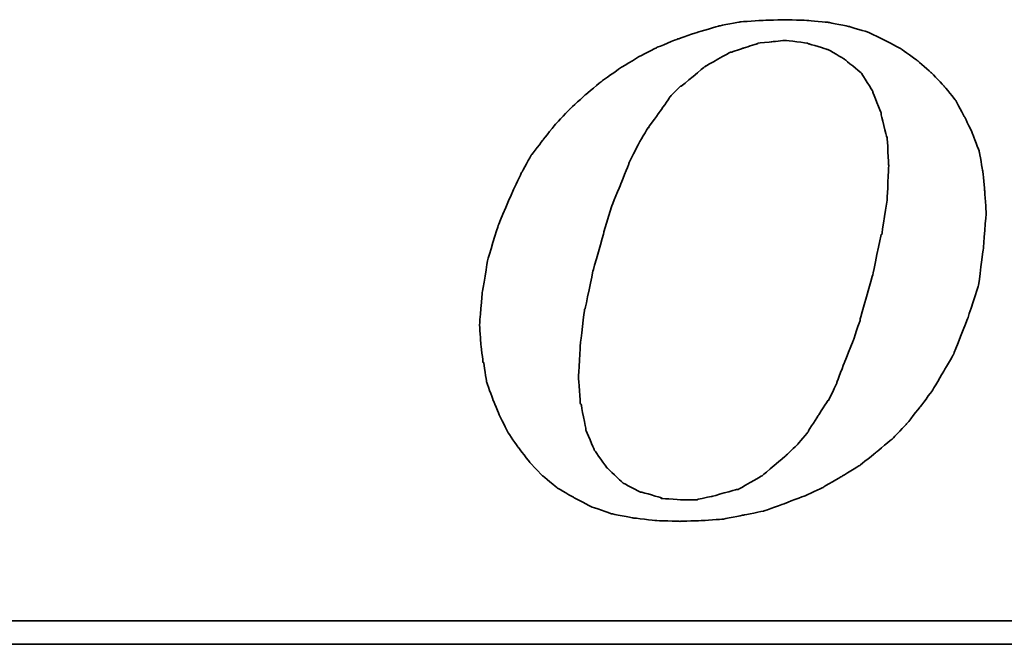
# Model space of a CAD drawing. Header units: millimetres. Extents: x 785 to 1082, y 409 to 508.
# Tile 36 of 54: x 1022.41 to 1026.46, y 442.86 to 445.43. Entities that reach past the tile are written whole.
import ezdxf

# ---------------------------------------------------------------- set-up
doc = ezdxf.new("R2010")
doc.units = ezdxf.units.MM
doc.header["$LTSCALE"] = 0.15
doc.layers.add('DIM', color=4, linetype='CONTINUOUS')
doc.layers.add('layer 1', color=7, linetype='CONTINUOUS')

# ---------------------------------------------------------------- blocks, each defined once
blk = doc.blocks.new('TBI MOTION logo(完整正式版)')
at = {"layer": 'layer 1', "color": 22, "lineweight": 35}
for points, knots in [([(-11.34375, -6.98375), (-11.34375, -6.98375), (-10.91375, -7.43875), (-10.91375, -7.43875), (-10.91375, -7.43875), (-10.91375, -7.43875), (-10.38625, -7.87125), (-10.38625, -7.87125), (-10.38625, -7.87125), (-10.38625, -7.87125), (-9.81125, -8.20375), (-9.81125, -8.20375), (-9.81125, -8.20375), (-9.81125, -8.20375), (-9.21125, -8.51875), (-9.21125, -8.51875), (-9.21125, -8.51875), (-9.21125, -8.51875), (-8.51625, -8.75875), (-8.51625, -8.75875), (-8.51625, -8.75875), (-8.51625, -8.75875), (-7.77125, -8.90375), (-7.77125, -8.90375), (-7.77125, -8.90375), (-7.77125, -8.90375), (-6.97875, -8.99875), (-6.97875, -8.99875), (-6.97875, -8.99875), (-6.97875, -8.99875), (-6.14125, -9.02375), (-6.14125, -9.02375), (-6.14125, -9.02375), (-6.14125, -9.02375), (-5.37125, -8.99875), (-5.37125, -8.99875), (-5.37125, -8.99875), (-5.37125, -8.99875), (-4.65375, -8.94875), (-4.65375, -8.94875), (-4.65375, -8.94875), (-4.65375, -8.94875), (-3.93375, -8.80625), (-3.93375, -8.80625), (-3.93375, -8.80625), (-3.93375, -8.80625), (-3.21375, -8.66375), (-3.21375, -8.66375), (-3.21375, -8.66375), (-3.21375, -8.66375), (-2.49375, -8.39875), (-2.49375, -8.39875), (-2.49375, -8.39875), (-2.49375, -8.39875), (-1.79875, -8.13375), (-1.79875, -8.13375), (-1.79875, -8.13375), (-1.79875, -8.13375), (-1.17375, -7.84375), (-1.17375, -7.84375), (-1.17375, -7.84375), (-1.17375, -7.84375), (-0.52375, -7.46375), (-0.52375, -7.46375), (-0.52375, -7.46375), (-0.52375, -7.46375), (0.10124, -7.07875), (0.10124, -7.07875), (0.10124, -7.07875), (0.10124, -7.07875), (0.67625, -6.62375), (0.67625, -6.62375), (0.67625, -6.62375), (0.67625, -6.62375), (1.24874, -6.14375), (1.24874, -6.14375), (1.24874, -6.14375), (1.24874, -6.14375), (1.72874, -5.64125), (1.72874, -5.64125), (1.72874, -5.64125), (1.72874, -5.64125), (2.18624, -5.06375), (2.18624, -5.06375), (2.18624, -5.06375), (2.18624, -5.06375), (2.61625, -4.48874), (2.61625, -4.48874), (2.61625, -4.48874), (2.61625, -4.48874), (3.00125, -3.83874), (3.00125, -3.83874), (3.00125, -3.83874), (3.00125, -3.83874), (3.36124, -3.21374), (3.36124, -3.21374), (3.36124, -3.21374), (3.36124, -3.21374), (3.84374, -1.99125), (3.84374, -1.99125), (3.84374, -1.99125), (3.84374, -1.99125), (4.22625, -0.81875), (4.22625, -0.81875), (4.22625, -0.81875), (4.22625, -0.81875), (4.39125, 0.45624), (4.39125, 0.45624), (4.39125, 0.45624), (4.39125, 0.45624), (4.48874, 1.70124), (4.48874, 1.70124), (4.48874, 1.70124), (4.48874, 1.70124), (4.43874, 2.44625), (4.43874, 2.44625), (4.43874, 2.44625), (4.43874, 2.44625), (4.36874, 3.14125), (4.36874, 3.14125), (4.36874, 3.14125), (4.36874, 3.14125), (4.25125, 3.81125), (4.25125, 3.81125), (4.25125, 3.81125), (4.25125, 3.81125), (4.03124, 4.41125), (4.03124, 4.41125), (4.03124, 4.41125), (4.03124, 4.41125), (3.74374, 5.01125), (3.74374, 5.01125), (3.74374, 5.01125), (3.74374, 5.01125), (3.43124, 5.58875), (3.43124, 5.58875), (3.43124, 5.58875), (3.43124, 5.58875), (3.02625, 6.09125), (3.02625, 6.09125), (3.02625, 6.09125), (3.02625, 6.09125), (2.59374, 6.54875), (2.59374, 6.54875), (2.59374, 6.54875), (2.59374, 6.54875), (2.09124, 6.98125), (2.09124, 6.98125), (2.09124, 6.98125), (2.09124, 6.98125), (1.56124, 7.36625), (1.56124, 7.36625), (1.56124, 7.36625), (1.56124, 7.36625), (0.98624, 7.67625), (0.98624, 7.67625), (0.98624, 7.67625), (0.98624, 7.67625), (0.38624, 7.96375), (0.38624, 7.96375), (0.38624, 7.96375), (0.38624, 7.96375), (-0.25875, 8.15625), (-0.25875, 8.15625), (-0.25875, 8.15625), (-0.25875, 8.15625), (-0.98125, 8.30125), (-0.98125, 8.30125), (-0.98125, 8.30125), (-0.98125, 8.30125), (-1.70124, 8.37125), (-1.70124, 8.37125), (-1.70124, 8.37125), (-1.70124, 8.37125), (-2.49375, 8.39624), (-2.49375, 8.39624), (-2.49375, 8.39624), (-2.49375, 8.39624), (-3.28625, 8.37125), (-3.28625, 8.37125), (-3.28625, 8.37125), (-3.28625, 8.37125), (-4.05125, 8.32125), (-4.05125, 8.32125), (-4.05125, 8.32125), (-4.05125, 8.32125), (-4.77375, 8.18125), (-4.77375, 8.18125), (-4.77375, 8.18125), (-4.77375, 8.18125), (-5.51625, 7.96375), (-5.51625, 7.96375), (-5.51625, 7.96375), (-5.51625, 7.96375), (-6.21125, 7.72625), (-6.21125, 7.72625), (-6.21125, 7.72625), (-6.21125, 7.72625), (-6.92875, 7.43625), (-6.92875, 7.43625), (-6.92875, 7.43625), (-6.92875, 7.43625), (-7.57875, 7.10125), (-7.57875, 7.10125), (-7.57875, 7.10125), (-7.57875, 7.10125), (-8.24875, 6.69125), (-8.24875, 6.69125), (-8.24875, 6.69125), (-8.24875, 6.69125), (-8.84875, 6.26125), (-8.84875, 6.26125), (-8.84875, 6.26125), (-8.84875, 6.26125), (-9.42625, 5.78125), (-9.42625, 5.78125), (-9.42625, 5.78125), (-9.42625, 5.78125), (-9.95375, 5.30125), (-9.95375, 5.30125), (-9.95375, 5.30125), (-9.95375, 5.30125), (-10.43375, 4.79624), (-10.43375, 4.79624), (-10.43375, 4.79624), (-10.43375, 4.79624), (-10.88875, 4.22125), (-10.88875, 4.22125), (-10.88875, 4.22125), (-10.88875, 4.22125), (-11.29875, 3.69375), (-11.29875, 3.69375), (-11.29875, 3.69375), (-11.29875, 3.69375), (-11.63375, 3.09125), (-11.63375, 3.09125), (-11.63375, 3.09125), (-11.63375, 3.09125), (-11.91875, 2.49625), (-11.91875, 2.49625), (-11.91875, 2.49625), (-11.91875, 2.49625), (-12.44875, 1.24625), (-12.44875, 1.24625), (-12.44875, 1.24625), (-12.44875, 1.24625), (-12.80875, 0.06874), (-12.80875, 0.06874), (-12.80875, 0.06874), (-12.80875, 0.06874), (-12.99875, -1.07875), (-12.99875, -1.07875), (-12.99875, -1.07875), (-12.99875, -1.07875), (-13.09375, -2.18375), (-13.09375, -2.18375), (-13.09375, -2.18375), (-13.09375, -2.18375), (-13.04875, -2.85375), (-13.04875, -2.85375), (-13.04875, -2.85375), (-13.04875, -2.85375), (-12.97375, -3.50375), (-12.97375, -3.50375), (-12.97375, -3.50375), (-12.97375, -3.50375), (-12.95375, -3.50375), (-12.95375, -3.50375), (-12.95375, -3.50375), (-12.95375, -3.50375), (-12.85375, -4.17375), (-12.85375, -4.17375), (-12.85375, -4.17375), (-12.85375, -4.17375), (-12.63875, -4.77624), (-12.63875, -4.77624), (-12.63875, -4.77624), (-12.63875, -4.77624), (-12.39875, -5.35125), (-12.39875, -5.35125), (-12.39875, -5.35125), (-12.39875, -5.35125), (-12.11375, -5.92875), (-12.11375, -5.92875), (-12.11375, -5.92875), (-12.11375, -5.92875), (-11.75375, -6.45375), (-11.75375, -6.45375), (-11.75375, -6.45375), (-11.75375, -6.45375), (-11.34375, -6.98375), (-11.34375, -6.98375)], [0, 0, 0, 0, 0.01369863, 0.01369863, 0.01369863, 0.01369864, 0.02739726, 0.02739726, 0.02739726, 0.02739727, 0.04109589, 0.04109589, 0.04109589, 0.0410959, 0.05479452, 0.05479452, 0.05479452, 0.05479453, 0.06849315, 0.06849315, 0.06849315, 0.06849316, 0.08219178, 0.08219178, 0.08219178, 0.08219179, 0.09589041, 0.09589041, 0.09589041, 0.09589042, 0.10958904, 0.10958904, 0.10958904, 0.10958905, 0.12328767, 0.12328767, 0.12328767, 0.12328768, 0.1369863, 0.1369863, 0.1369863, 0.13698631, 0.15068493, 0.15068493, 0.15068493, 0.15068494, 0.16438356, 0.16438356, 0.16438356, 0.16438357, 0.17808219, 0.17808219, 0.17808219, 0.1780822, 0.19178082, 0.19178082, 0.19178082, 0.19178083, 0.20547945, 0.20547945, 0.20547945, 0.20547946, 0.21917808, 0.21917808, 0.21917808, 0.21917809, 0.23287671, 0.23287671, 0.23287671, 0.23287672, 0.24657534, 0.24657534, 0.24657534, 0.24657535, 0.26027397, 0.26027397, 0.26027397, 0.26027398, 0.2739726, 0.2739726, 0.2739726, 0.27397261, 0.28767123, 0.28767123, 0.28767123, 0.28767124, 0.30136986, 0.30136986, 0.30136986, 0.30136987, 0.31506849, 0.31506849, 0.31506849, 0.3150685, 0.32876712, 0.32876712, 0.32876712, 0.32876713, 0.34246575, 0.34246575, 0.34246575, 0.34246576, 0.35616438, 0.35616438, 0.35616438, 0.35616439, 0.36986301, 0.36986301, 0.36986301, 0.36986302, 0.38356164, 0.38356164, 0.38356164, 0.38356165, 0.39726027, 0.39726027, 0.39726027, 0.39726028, 0.4109589, 0.4109589, 0.4109589, 0.41095891, 0.42465753, 0.42465753, 0.42465753, 0.42465754, 0.43835616, 0.43835616, 0.43835616, 0.43835617, 0.45205479, 0.45205479, 0.45205479, 0.4520548, 0.46575342, 0.46575342, 0.46575342, 0.46575343, 0.47945205, 0.47945205, 0.47945205, 0.47945206, 0.49315068, 0.49315068, 0.49315068, 0.49315069, 0.50684932, 0.50684932, 0.50684932, 0.50684933, 0.52054795, 0.52054795, 0.52054795, 0.52054796, 0.53424658, 0.53424658, 0.53424658, 0.53424659, 0.54794521, 0.54794521, 0.54794521, 0.54794522, 0.56164384, 0.56164384, 0.56164384, 0.56164385, 0.57534247, 0.57534247, 0.57534247, 0.57534248, 0.5890411, 0.5890411, 0.5890411, 0.58904111, 0.60273973, 0.60273973, 0.60273973, 0.60273974, 0.61643836, 0.61643836, 0.61643836, 0.61643837, 0.63013699, 0.63013699, 0.63013699, 0.630137, 0.64383562, 0.64383562, 0.64383562, 0.64383563, 0.65753425, 0.65753425, 0.65753425, 0.65753426, 0.67123288, 0.67123288, 0.67123288, 0.67123289, 0.68493151, 0.68493151, 0.68493151, 0.68493152, 0.69863014, 0.69863014, 0.69863014, 0.69863015, 0.71232877, 0.71232877, 0.71232877, 0.71232878, 0.7260274, 0.7260274, 0.7260274, 0.72602741, 0.73972603, 0.73972603, 0.73972603, 0.73972604, 0.75342466, 0.75342466, 0.75342466, 0.75342467, 0.76712329, 0.76712329, 0.76712329, 0.7671233, 0.78082192, 0.78082192, 0.78082192, 0.78082193, 0.79452055, 0.79452055, 0.79452055, 0.79452056, 0.80821918, 0.80821918, 0.80821918, 0.80821919, 0.82191781, 0.82191781, 0.82191781, 0.82191782, 0.83561644, 0.83561644, 0.83561644, 0.83561645, 0.84931507, 0.84931507, 0.84931507, 0.84931508, 0.8630137, 0.8630137, 0.8630137, 0.86301371, 0.87671233, 0.87671233, 0.87671233, 0.87671234, 0.89041096, 0.89041096, 0.89041096, 0.89041097, 0.90410959, 0.90410959, 0.90410959, 0.9041096, 0.91780822, 0.91780822, 0.91780822, 0.91780823, 0.93150685, 0.93150685, 0.93150685, 0.93150686, 0.94520548, 0.94520548, 0.94520548, 0.94520549, 0.95890411, 0.95890411, 0.95890411, 0.95890412, 0.97260274, 0.97260274, 0.97260274, 0.97260275, 0.98630137, 0.98630137, 0.98630137, 0.98630138, 1, 1, 1, 1]), ([(-8.77875, 1.03124), (-8.77875, 1.03124), (-8.51625, 1.89625), (-8.51625, 1.89625), (-8.51625, 1.89625), (-8.51625, 1.89625), (-8.20375, 2.66375), (-8.20375, 2.66375), (-8.20375, 2.66375), (-8.20375, 2.66375), (-7.91625, 3.38125), (-7.91625, 3.38125), (-7.91625, 3.38125), (-7.91625, 3.38125), (-7.91625, 3.40624), (-7.91625, 3.40624), (-7.91625, 3.40624), (-7.91625, 3.40624), (-7.57875, 4.07624), (-7.57875, 4.07624), (-7.57875, 4.07624), (-7.57875, 4.07624), (-7.24375, 4.65125), (-7.24375, 4.65125), (-7.24375, 4.65125), (-7.24375, 4.65125), (-7.21875, 4.65125), (-7.21875, 4.65125), (-7.21875, 4.65125), (-7.21875, 4.65125), (-7.21875, 4.67624), (-7.21875, 4.67624), (-7.21875, 4.67624), (-7.21875, 4.67624), (-6.83625, 5.20375), (-6.83625, 5.20375), (-6.83625, 5.20375), (-6.83625, 5.20375), (-6.49875, 5.68625), (-6.49875, 5.68625), (-6.49875, 5.68625), (-6.49875, 5.68625), (-6.49875, 5.70625), (-6.49875, 5.70625), (-6.49875, 5.70625), (-6.49875, 5.70625), (-6.11625, 6.09125), (-6.11625, 6.09125), (-6.11625, 6.09125), (-6.11625, 6.09125), (-6.09125, 6.09125), (-6.09125, 6.09125), (-6.09125, 6.09125), (-6.09125, 6.09125), (-5.27375, 6.76625), (-5.27375, 6.76625), (-5.27375, 6.76625), (-5.27375, 6.76625), (-5.24875, 6.76625), (-5.24875, 6.76625), (-5.24875, 6.76625), (-5.24875, 6.76625), (-5.24875, 6.78625), (-5.24875, 6.78625), (-5.24875, 6.78625), (-5.24875, 6.78625), (-4.38875, 7.26624), (-4.38875, 7.26624), (-4.38875, 7.26624), (-4.38875, 7.26624), (-4.36125, 7.26624), (-4.36125, 7.26624), (-4.36125, 7.26624), (-4.36125, 7.26624), (-3.93375, 7.41125), (-3.93375, 7.41125), (-3.93375, 7.41125), (-3.93375, 7.41125), (-3.47375, 7.55625), (-3.47375, 7.55625), (-3.47375, 7.55625), (-3.47375, 7.55625), (-3.45375, 7.55625), (-3.45375, 7.55625), (-3.45375, 7.55625), (-3.45375, 7.55625), (-3.42875, 7.58124), (-3.42875, 7.58124), (-3.42875, 7.58124), (-3.42875, 7.58124), (-2.97375, 7.62625), (-2.97375, 7.62625), (-2.97375, 7.62625), (-2.97375, 7.62625), (-2.49375, 7.67625), (-2.49375, 7.67625), (-2.49375, 7.67625), (-2.49375, 7.67625), (-2.46875, 7.67625), (-2.46875, 7.67625), (-2.46875, 7.67625), (-2.46875, 7.67625), (-1.70124, 7.58124), (-1.70124, 7.58124), (-1.70124, 7.58124), (-1.70124, 7.58124), (-1.67875, 7.55625), (-1.67875, 7.55625), (-1.67875, 7.55625), (-1.67875, 7.55625), (-1.65375, 7.55625), (-1.65375, 7.55625), (-1.65375, 7.55625), (-1.65375, 7.55625), (-1.03125, 7.36625), (-1.03125, 7.36625), (-1.03125, 7.36625), (-1.03125, 7.36625), (-1.00625, 7.36625), (-1.00625, 7.36625), (-1.00625, 7.36625), (-1.00625, 7.36625), (-0.43124, 7.02624), (-0.43124, 7.02624), (-0.43124, 7.02624), (-0.43124, 7.02624), (-0.40625, 7.00624), (-0.40625, 7.00624), (-0.40625, 7.00624), (-0.40625, 7.00624), (0.12124, 6.57124), (0.12124, 6.57124), (0.12124, 6.57124), (0.12124, 6.57124), (0.14624, 6.54875), (0.14624, 6.54875), (0.14624, 6.54875), (0.14624, 6.54875), (0.17124, 6.52375), (0.17124, 6.52375), (0.17124, 6.52375), (0.17124, 6.52375), (0.55625, 5.89875), (0.55625, 5.89875), (0.55625, 5.89875), (0.55625, 5.89875), (0.55625, 5.87625), (0.55625, 5.87625), (0.55625, 5.87625), (0.55625, 5.87625), (0.84124, 5.15625), (0.84124, 5.15625), (0.84124, 5.15625), (0.84124, 5.15625), (0.84124, 5.13125), (0.84124, 5.13125), (0.84124, 5.13125), (0.84124, 5.13125), (1.03624, 4.31875), (1.03624, 4.31875), (1.03624, 4.31875), (1.03624, 4.31875), (1.05624, 4.31875), (1.05624, 4.31875), (1.05624, 4.31875), (1.05624, 4.31875), (1.05624, 4.29125), (1.05624, 4.29125), (1.05624, 4.29125), (1.05624, 4.29125), (1.10625, 3.33125), (1.10625, 3.33125), (1.10625, 3.33125), (1.10625, 3.33125), (1.10625, 3.30875), (1.10625, 3.30875), (1.10625, 3.30875), (1.10625, 3.30875), (1.05624, 2.20624), (1.05624, 2.20624), (1.05624, 2.20624), (1.05624, 2.20624), (1.05624, 2.18124), (1.05624, 2.18124), (1.05624, 2.18124), (1.05624, 2.18124), (0.86624, 0.93624), (0.86624, 0.93624), (0.86624, 0.93624), (0.86624, 0.93624), (0.84124, 0.93624), (0.84124, 0.93624), (0.84124, 0.93624), (0.84124, 0.93624), (0.55625, -0.45874), (0.55625, -0.45874), (0.55625, -0.45874), (0.55625, -0.45874), (0.12124, -1.99125), (0.12124, -1.99125), (0.12124, -1.99125), (0.12124, -1.99125), (0.12124, -2.01874), (0.12124, -2.01874), (0.12124, -2.01874), (0.12124, -2.01874), (-0.13874, -2.78375), (-0.13874, -2.78375), (-0.13874, -2.78375), (-0.13874, -2.78375), (-0.43124, -3.50375), (-0.43124, -3.50375), (-0.43124, -3.50375), (-0.43124, -3.50375), (-0.69375, -4.19875), (-0.69375, -4.19875), (-0.69375, -4.19875), (-0.69375, -4.19875), (-0.69375, -4.22375), (-0.69375, -4.22375), (-0.69375, -4.22375), (-0.69375, -4.22375), (-0.98125, -4.82374), (-0.98125, -4.82374), (-0.98125, -4.82374), (-0.98125, -4.82374), (-1.00625, -4.82374), (-1.00625, -4.82374), (-1.00625, -4.82374), (-1.00625, -4.82374), (-1.33875, -5.35125), (-1.33875, -5.35125), (-1.33875, -5.35125), (-1.33875, -5.35125), (-1.67875, -5.87875), (-1.67875, -5.87875), (-1.67875, -5.87875), (-1.67875, -5.87875), (-1.67875, -5.90375), (-1.67875, -5.90375), (-1.67875, -5.90375), (-1.67875, -5.90375), (-2.05875, -6.35875), (-2.05875, -6.35875), (-2.05875, -6.35875), (-2.05875, -6.35875), (-2.08375, -6.38375), (-2.08375, -6.38375), (-2.08375, -6.38375), (-2.08375, -6.38375), (-2.46875, -6.74375), (-2.46875, -6.74375), (-2.46875, -6.74375), (-2.46875, -6.74375), (-3.25875, -7.41625), (-3.25875, -7.41625), (-3.25875, -7.41625), (-3.25875, -7.41625), (-3.28625, -7.43875), (-3.28625, -7.43875), (-3.28625, -7.43875), (-3.28625, -7.43875), (-4.12375, -7.91875), (-4.12375, -7.91875), (-4.12375, -7.91875), (-4.12375, -7.91875), (-4.14875, -7.91875), (-4.14875, -7.91875), (-4.14875, -7.91875), (-4.14875, -7.91875), (-4.17125, -7.91875), (-4.17125, -7.91875), (-4.17125, -7.91875), (-4.17125, -7.91875), (-5.03375, -8.15875), (-5.03375, -8.15875), (-5.03375, -8.15875), (-5.03375, -8.15875), (-5.51625, -8.25625), (-5.51625, -8.25625), (-5.51625, -8.25625), (-5.51625, -8.25625), (-5.54125, -8.27875), (-5.54125, -8.27875), (-5.54125, -8.27875), (-5.54125, -8.27875), (-5.56375, -8.27875), (-5.56375, -8.27875), (-5.56375, -8.27875), (-5.56375, -8.27875), (-5.99625, -8.27875), (-5.99625, -8.27875), (-5.99625, -8.27875), (-5.99625, -8.27875), (-6.76375, -8.23125), (-6.76375, -8.23125), (-6.76375, -8.23125), (-6.76375, -8.23125), (-6.78875, -8.23125), (-6.78875, -8.23125), (-6.78875, -8.23125), (-6.78875, -8.23125), (-6.78875, -8.20375), (-6.78875, -8.20375), (-6.78875, -8.20375), (-6.78875, -8.20375), (-7.45875, -8.01375), (-7.45875, -8.01375), (-7.45875, -8.01375), (-7.45875, -8.01375), (-7.48375, -8.01375), (-7.48375, -8.01375), (-7.48375, -8.01375), (-7.48375, -8.01375), (-7.50875, -8.01375), (-7.50875, -8.01375), (-7.50875, -8.01375), (-7.50875, -8.01375), (-8.13125, -7.67875), (-8.13125, -7.67875), (-8.13125, -7.67875), (-8.13125, -7.67875), (-8.15625, -7.65375), (-8.15625, -7.65375), (-8.15625, -7.65375), (-8.15625, -7.65375), (-8.65875, -7.17375), (-8.65875, -7.17375), (-8.65875, -7.17375), (-8.65875, -7.17375), (-8.68375, -7.14875), (-8.68375, -7.14875), (-8.68375, -7.14875), (-8.68375, -7.14875), (-9.08875, -6.57375), (-9.08875, -6.57375), (-9.08875, -6.57375), (-9.08875, -6.57375), (-9.11375, -6.54875), (-9.11375, -6.54875), (-9.11375, -6.54875), (-9.11375, -6.54875), (-9.11375, -6.52875), (-9.11375, -6.52875), (-9.11375, -6.52875), (-9.11375, -6.52875), (-9.40375, -5.85375), (-9.40375, -5.85375), (-9.40375, -5.85375), (-9.40375, -5.85375), (-9.40375, -5.82875), (-9.40375, -5.82875), (-9.40375, -5.82875), (-9.40375, -5.82875), (-9.56875, -4.96875), (-9.56875, -4.96875), (-9.56875, -4.96875), (-9.56875, -4.96875), (-9.59375, -4.94375), (-9.59375, -4.94375), (-9.59375, -4.94375), (-9.59375, -4.94375), (-9.66375, -4.03375), (-9.66375, -4.03375), (-9.66375, -4.03375), (-9.66375, -4.03375), (-9.66375, -4.00875), (-9.66375, -4.00875), (-9.66375, -4.00875), (-9.66375, -4.00875), (-9.59375, -2.85375), (-9.59375, -2.85375), (-9.59375, -2.85375), (-9.59375, -2.85375), (-9.45125, -1.65875), (-9.45125, -1.65875), (-9.45125, -1.65875), (-9.45125, -1.65875), (-9.42625, -1.63375), (-9.42625, -1.63375), (-9.42625, -1.63375), (-9.42625, -1.63375), (-9.16125, -0.33875), (-9.16125, -0.33875), (-9.16125, -0.33875), (-9.16125, -0.33875), (-8.77875, 1.00624), (-8.77875, 1.00624), (-8.77875, 1.00624), (-8.77875, 1.00624), (-8.77875, 1.03124), (-8.77875, 1.03124)], [0, 0, 0, 0, 0.01020408, 0.01020408, 0.01020408, 0.01020409, 0.02040816, 0.02040816, 0.02040816, 0.02040817, 0.03061224, 0.03061224, 0.03061224, 0.03061225, 0.04081633, 0.04081633, 0.04081633, 0.04081634, 0.05102041, 0.05102041, 0.05102041, 0.05102042, 0.06122449, 0.06122449, 0.06122449, 0.0612245, 0.07142857, 0.07142857, 0.07142857, 0.07142858, 0.08163265, 0.08163265, 0.08163265, 0.08163266, 0.09183673, 0.09183673, 0.09183673, 0.09183674, 0.10204082, 0.10204082, 0.10204082, 0.10204083, 0.1122449, 0.1122449, 0.1122449, 0.11224491, 0.12244898, 0.12244898, 0.12244898, 0.12244899, 0.13265306, 0.13265306, 0.13265306, 0.13265307, 0.14285714, 0.14285714, 0.14285714, 0.14285715, 0.15306122, 0.15306122, 0.15306122, 0.15306123, 0.16326531, 0.16326531, 0.16326531, 0.16326532, 0.17346939, 0.17346939, 0.17346939, 0.1734694, 0.18367347, 0.18367347, 0.18367347, 0.18367348, 0.19387755, 0.19387755, 0.19387755, 0.19387756, 0.20408163, 0.20408163, 0.20408163, 0.20408164, 0.21428571, 0.21428571, 0.21428571, 0.21428572, 0.2244898, 0.2244898, 0.2244898, 0.22448981, 0.23469388, 0.23469388, 0.23469388, 0.23469389, 0.24489796, 0.24489796, 0.24489796, 0.24489797, 0.25510204, 0.25510204, 0.25510204, 0.25510205, 0.26530612, 0.26530612, 0.26530612, 0.26530613, 0.2755102, 0.2755102, 0.2755102, 0.27551021, 0.28571429, 0.28571429, 0.28571429, 0.2857143, 0.29591837, 0.29591837, 0.29591837, 0.29591838, 0.30612245, 0.30612245, 0.30612245, 0.30612246, 0.31632653, 0.31632653, 0.31632653, 0.31632654, 0.32653061, 0.32653061, 0.32653061, 0.32653062, 0.33673469, 0.33673469, 0.33673469, 0.3367347, 0.34693878, 0.34693878, 0.34693878, 0.34693879, 0.35714286, 0.35714286, 0.35714286, 0.35714287, 0.36734694, 0.36734694, 0.36734694, 0.36734695, 0.37755102, 0.37755102, 0.37755102, 0.37755103, 0.3877551, 0.3877551, 0.3877551, 0.38775511, 0.39795918, 0.39795918, 0.39795918, 0.39795919, 0.40816327, 0.40816327, 0.40816327, 0.40816328, 0.41836735, 0.41836735, 0.41836735, 0.41836736, 0.42857143, 0.42857143, 0.42857143, 0.42857144, 0.43877551, 0.43877551, 0.43877551, 0.43877552, 0.44897959, 0.44897959, 0.44897959, 0.4489796, 0.45918367, 0.45918367, 0.45918367, 0.45918368, 0.46938776, 0.46938776, 0.46938776, 0.46938777, 0.47959184, 0.47959184, 0.47959184, 0.47959185, 0.48979592, 0.48979592, 0.48979592, 0.48979593, 0.5, 0.5, 0.5, 0.50000001, 0.51020408, 0.51020408, 0.51020408, 0.51020409, 0.52040816, 0.52040816, 0.52040816, 0.52040817, 0.53061224, 0.53061224, 0.53061224, 0.53061225, 0.54081633, 0.54081633, 0.54081633, 0.54081634, 0.55102041, 0.55102041, 0.55102041, 0.55102042, 0.56122449, 0.56122449, 0.56122449, 0.5612245, 0.57142857, 0.57142857, 0.57142857, 0.57142858, 0.58163265, 0.58163265, 0.58163265, 0.58163266, 0.59183673, 0.59183673, 0.59183673, 0.59183674, 0.60204082, 0.60204082, 0.60204082, 0.60204083, 0.6122449, 0.6122449, 0.6122449, 0.61224491, 0.62244898, 0.62244898, 0.62244898, 0.62244899, 0.63265306, 0.63265306, 0.63265306, 0.63265307, 0.64285714, 0.64285714, 0.64285714, 0.64285715, 0.65306122, 0.65306122, 0.65306122, 0.65306123, 0.66326531, 0.66326531, 0.66326531, 0.66326532, 0.67346939, 0.67346939, 0.67346939, 0.6734694, 0.68367347, 0.68367347, 0.68367347, 0.68367348, 0.69387755, 0.69387755, 0.69387755, 0.69387756, 0.70408163, 0.70408163, 0.70408163, 0.70408164, 0.71428571, 0.71428571, 0.71428571, 0.71428572, 0.7244898, 0.7244898, 0.7244898, 0.72448981, 0.73469388, 0.73469388, 0.73469388, 0.73469389, 0.74489796, 0.74489796, 0.74489796, 0.74489797, 0.75510204, 0.75510204, 0.75510204, 0.75510205, 0.76530612, 0.76530612, 0.76530612, 0.76530613, 0.7755102, 0.7755102, 0.7755102, 0.77551021, 0.78571429, 0.78571429, 0.78571429, 0.7857143, 0.79591837, 0.79591837, 0.79591837, 0.79591838, 0.80612245, 0.80612245, 0.80612245, 0.80612246, 0.81632653, 0.81632653, 0.81632653, 0.81632654, 0.82653061, 0.82653061, 0.82653061, 0.82653062, 0.83673469, 0.83673469, 0.83673469, 0.8367347, 0.84693878, 0.84693878, 0.84693878, 0.84693879, 0.85714286, 0.85714286, 0.85714286, 0.85714287, 0.86734694, 0.86734694, 0.86734694, 0.86734695, 0.87755102, 0.87755102, 0.87755102, 0.87755103, 0.8877551, 0.8877551, 0.8877551, 0.88775511, 0.89795918, 0.89795918, 0.89795918, 0.89795919, 0.90816327, 0.90816327, 0.90816327, 0.90816328, 0.91836735, 0.91836735, 0.91836735, 0.91836736, 0.92857143, 0.92857143, 0.92857143, 0.92857144, 0.93877551, 0.93877551, 0.93877551, 0.93877552, 0.94897959, 0.94897959, 0.94897959, 0.9489796, 0.95918367, 0.95918367, 0.95918367, 0.95918368, 0.96938776, 0.96938776, 0.96938776, 0.96938777, 0.97959184, 0.97959184, 0.97959184, 0.97959185, 0.98979592, 0.98979592, 0.98979592, 0.98979593, 1, 1, 1, 1]), ([(75.90875, -9.47875), (75.90875, -9.47875), (75.90875, -12.28625), (75.90875, -12.28625), (75.90875, -12.28625), (75.90875, -12.28625), (75.90875, -12.47875), (75.90875, -12.47875), (75.90875, -12.47875), (75.90875, -12.47875), (75.71625, -12.47875), (75.71625, -12.47875), (75.71625, -12.47875), (75.71625, -12.47875), (-88.32875, -12.47875), (-88.32875, -12.47875), (-88.32875, -12.47875), (-88.32875, -12.47875), (-88.32875, -13.29375), (-88.32875, -13.29375), (-88.32875, -13.29375), (-88.32875, -13.29375), (82.89125, -13.29375), (82.89125, -13.29375), (82.89125, -13.29375), (82.89125, -13.29375), (75.90875, -9.47875), (75.90875, -9.47875)], [0, 0, 0, 0, 0.14285714, 0.14285714, 0.14285714, 0.14285715, 0.28571429, 0.28571429, 0.28571429, 0.2857143, 0.42857143, 0.42857143, 0.42857143, 0.42857144, 0.57142857, 0.57142857, 0.57142857, 0.57142858, 0.71428571, 0.71428571, 0.71428571, 0.71428572, 0.85714286, 0.85714286, 0.85714286, 0.85714287, 1, 1, 1, 1])]:
    blk.add_open_spline(points, degree=3, knots=knots, dxfattribs=at)

msp = doc.modelspace()

# ---------------------------------------------------------------- block references
at = {"layer": 'DIM', "color": 7, "xscale": 0.1185822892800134, "yscale": 0.1185822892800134, "zscale": 0.1185822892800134}
msp.add_blockref('TBI MOTION logo(完整正式版)', (1025.8528, 444.4392), dxfattribs=at)

doc.saveas('drawing.dxf')
